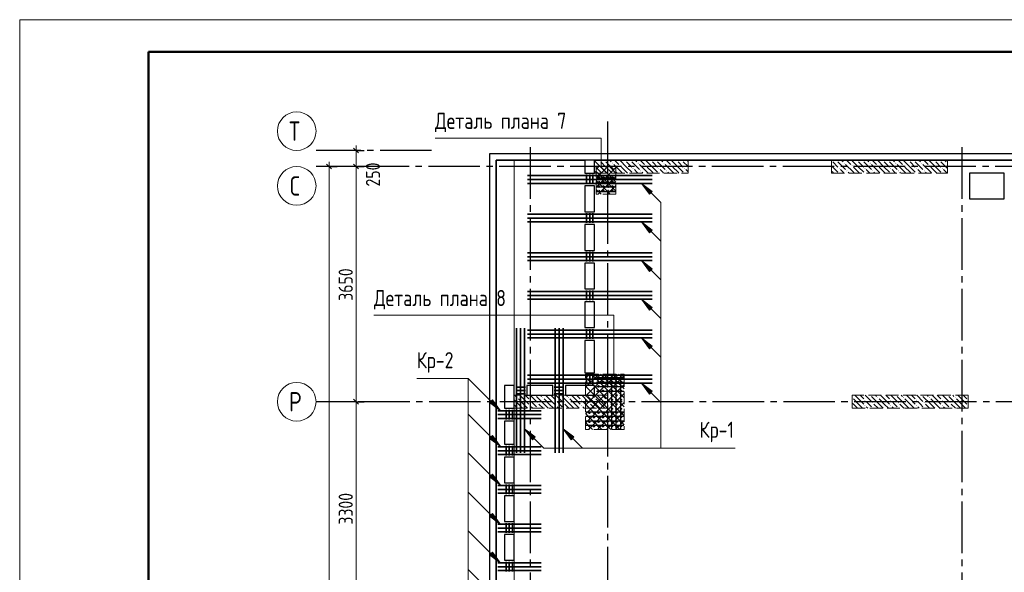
# Model space of a CAD drawing. Header units: millimetres. Extents: x 0 to 43617, y 0 to 59400.
# Tile 27 of 31: x 0 to 15284, y 50823 to 59400. Entities that reach past the tile are written whole.
import ezdxf

# ---------------------------------------------------------------- set-up
doc = ezdxf.new("R2010")
doc.units = ezdxf.units.MM
doc.linetypes.add('______2', pattern=[270, 200, -70])
doc.linetypes.add('______5', pattern=[1100, 800, -100, 100, -100])
for name, color, linetype, lineweight in [('S1 Стержни арматуры фон', 7, 'Continuous', 25), ('Standard', 7, 'Continuous', 25), ('Вспомогательная арматура', 7, 'Continuous', 25), ('ЖБ Пилон', 180, 'Continuous', 25), ('Оси', 40, '______5', 18), ('Позиционная метка номер позиции', 7, 'Continuous', 13), ('Поперечная арматура', 7, 'Continuous', 25), ('Поперечное армирование AW фон', 7, 'Continuous', 25), ('Примечания', 7, 'Continuous', 25)]:
    doc.layers.add(name, color=color, linetype=linetype, lineweight=lineweight)
doc.layers.add('ЖБ Перекрытие верхний уровень', color=7, linetype='Continuous', lineweight=25, true_color=0xe0e0ff)
doc.styles.add('GOST 2.304-81', font='txt')
doc.styles.add('ISOCPEUR', font='txt')

msp = doc.modelspace()

# ---------------------------------------------------------------- hatches: boundary and pattern name
at = {"layer": 'ЖБ Пилон', "linetype": 'Continuous', "lineweight": 18, "transparency": 33554687}
for points in [[(8994, 57213), (9001, 57220), (9007, 57213), (9001, 57207)], [(9074, 57213), (9081, 57220), (9087, 57213), (9081, 57207)], [(9194, 57173), (9201, 57180), (9207, 57173), (9201, 57167)], [(9394, 57213), (9401, 57220), (9407, 57213), (9401, 57207)], [(9474, 57213), (9481, 57220), (9487, 57213), (9481, 57207)], [(9594, 57173), (9601, 57180), (9607, 57173), (9601, 57167)], [(9794, 57213), (9801, 57220), (9807, 57213), (9801, 57207)], [(9874, 57213), (9881, 57220), (9887, 57213), (9881, 57207)], [(9994, 57173), (10001, 57180), (10007, 57173), (10001, 57167)], [(10194, 57213), (10201, 57220), (10207, 57213), (10201, 57207)], [(10274, 57213), (10281, 57220), (10287, 57213), (10281, 57207)], [(12604, 57217), (12607, 57213), (12604, 57210)], [(12674, 57213), (12681, 57220), (12687, 57213), (12681, 57207)], [(12794, 57173), (12801, 57180), (12807, 57173), (12801, 57167)], [(12994, 57213), (13001, 57220), (13007, 57213), (13001, 57207)], [(13074, 57213), (13081, 57220), (13087, 57213), (13081, 57207)], [(13194, 57173), (13201, 57180), (13207, 57173), (13201, 57167)], [(13394, 57213), (13401, 57220), (13407, 57213), (13401, 57207)], [(13474, 57213), (13481, 57220), (13487, 57213), (13481, 57207)], [(13594, 57173), (13601, 57180), (13607, 57173), (13601, 57167)], [(13794, 57213), (13801, 57220), (13807, 57213), (13801, 57207)], [(13874, 57213), (13881, 57220), (13887, 57213), (13881, 57207)], [(13994, 57173), (14001, 57180), (14007, 57173), (14001, 57167)], [(14194, 57213), (14201, 57220), (14207, 57213), (14201, 57207)], [(14274, 57213), (14281, 57220), (14287, 57213), (14281, 57207)], [(14394, 57173), (14401, 57180), (14404, 57177), (14404, 57170), (14401, 57167)], [(8924, 57137), (8927, 57133), (8924, 57130)], [(9114, 57093), (9121, 57100), (9127, 57093), (9121, 57087)], [(9234, 57053), (9241, 57060), (9247, 57053), (9241, 57047)], [(9314, 57133), (9321, 57140), (9327, 57133), (9321, 57127)], [(9514, 57093), (9521, 57100), (9527, 57093), (9521, 57087)], [(9634, 57053), (9641, 57060), (9647, 57053), (9641, 57047)], [(9714, 57133), (9721, 57140), (9727, 57133), (9721, 57127)], [(9914, 57093), (9921, 57100), (9927, 57093), (9921, 57087)], [(10034, 57053), (10041, 57060), (10047, 57053), (10041, 57047)], [(10114, 57133), (10121, 57140), (10127, 57133), (10121, 57127)], [(10314, 57093), (10321, 57100), (10327, 57093), (10321, 57087)], [(12714, 57093), (12721, 57100), (12727, 57093), (12721, 57087)], [(12834, 57053), (12841, 57060), (12847, 57053), (12841, 57047)], [(12914, 57133), (12921, 57140), (12927, 57133), (12921, 57127)], [(13114, 57093), (13121, 57100), (13127, 57093), (13121, 57087)], [(13234, 57053), (13241, 57060), (13247, 57053), (13241, 57047)], [(13314, 57133), (13321, 57140), (13327, 57133), (13321, 57127)], [(13514, 57093), (13521, 57100), (13527, 57093), (13521, 57087)], [(13634, 57053), (13641, 57060), (13647, 57053), (13641, 57047)], [(13714, 57133), (13721, 57140), (13727, 57133), (13721, 57127)], [(13914, 57093), (13921, 57100), (13927, 57093), (13921, 57087)], [(14034, 57053), (14041, 57060), (14047, 57053), (14041, 57047)], [(14114, 57133), (14121, 57140), (14127, 57133), (14121, 57127)], [(14314, 57093), (14321, 57100), (14327, 57093), (14321, 57087)], [(7714, 53533), (7721, 53540), (7727, 53533), (7721, 53527)], [(7914, 53493), (7921, 53500), (7927, 53493), (7921, 53487)], [(8004, 53570), (8001, 53567), (7998, 53570)], [(8114, 53533), (8121, 53540), (8127, 53533), (8121, 53527)], [(8314, 53493), (8321, 53500), (8327, 53493), (8321, 53487)], [(8404, 53570), (8401, 53567), (8398, 53570)], [(8514, 53533), (8521, 53540), (8527, 53533), (8521, 53527)], [(8714, 53493), (8721, 53500), (8727, 53493), (8721, 53487)], [(8804, 53570), (8801, 53567), (8798, 53570)], [(8914, 53533), (8921, 53540), (8927, 53533), (8921, 53527)], [(9114, 53493), (9121, 53500), (9124, 53497), (9124, 53490), (9121, 53487)], [(12924, 53537), (12927, 53533), (12924, 53530)], [(13114, 53493), (13121, 53500), (13127, 53493), (13121, 53487)], [(13204, 53570), (13201, 53567), (13198, 53570)], [(13314, 53533), (13321, 53540), (13327, 53533), (13321, 53527)], [(13514, 53493), (13521, 53500), (13527, 53493), (13521, 53487)], [(13604, 53570), (13601, 53567), (13598, 53570)], [(13714, 53533), (13721, 53540), (13727, 53533), (13721, 53527)], [(13914, 53493), (13921, 53500), (13927, 53493), (13921, 53487)], [(14004, 53570), (14001, 53567), (13998, 53570)], [(14114, 53533), (14121, 53540), (14127, 53533), (14121, 53527)], [(14314, 53493), (14321, 53500), (14327, 53493), (14321, 53487)], [(14404, 53570), (14401, 53567), (14398, 53570)], [(14514, 53533), (14521, 53540), (14527, 53533), (14521, 53527)], [(14714, 53493), (14721, 53500), (14724, 53497), (14724, 53490), (14721, 53487)], [(7914, 53413), (7921, 53420), (7927, 53413), (7921, 53407)], [(8034, 53453), (8041, 53460), (8047, 53453), (8041, 53447)], [(8034, 53373), (8041, 53380), (8047, 53373), (8044, 53370), (8038, 53370)], [(8314, 53413), (8321, 53420), (8327, 53413), (8321, 53407)], [(8434, 53453), (8441, 53460), (8447, 53453), (8441, 53447)], [(8434, 53373), (8441, 53380), (8447, 53373), (8444, 53370), (8438, 53370)], [(8714, 53413), (8721, 53420), (8727, 53413), (8721, 53407)], [(8834, 53453), (8841, 53460), (8847, 53453), (8841, 53447)], [(8834, 53373), (8841, 53380), (8847, 53373), (8844, 53370), (8838, 53370)], [(9114, 53413), (9121, 53420), (9124, 53417), (9124, 53410), (9121, 53407)], [(13114, 53413), (13121, 53420), (13127, 53413), (13121, 53407)], [(13234, 53453), (13241, 53460), (13247, 53453), (13241, 53447)], [(13234, 53373), (13241, 53380), (13247, 53373), (13244, 53370), (13238, 53370)], [(13514, 53413), (13521, 53420), (13527, 53413), (13521, 53407)], [(13634, 53453), (13641, 53460), (13647, 53453), (13641, 53447)], [(13634, 53373), (13641, 53380), (13647, 53373), (13644, 53370), (13638, 53370)], [(13914, 53413), (13921, 53420), (13927, 53413), (13921, 53407)], [(14034, 53453), (14041, 53460), (14047, 53453), (14041, 53447)], [(14034, 53373), (14041, 53380), (14047, 53373), (14044, 53370), (14038, 53370)], [(14314, 53413), (14321, 53420), (14327, 53413), (14321, 53407)], [(14434, 53453), (14441, 53460), (14447, 53453), (14441, 53447)], [(14434, 53373), (14441, 53380), (14447, 53373), (14444, 53370), (14438, 53370)], [(14714, 53413), (14721, 53420), (14724, 53417), (14724, 53410), (14721, 53407)]]:
    msp.add_hatch(color=7, dxfattribs=at).paths.add_polyline_path(points, flags=16)
at = {"layer": 'Позиционная метка номер позиции', "linetype": 'Continuous', "lineweight": 13, "transparency": 33554687}
for points in [[(9778, 56690), (9651, 56860), (9820, 56733)], [(9778, 56090), (9651, 56260), (9820, 56133)], [(9778, 55490), (9651, 55660), (9820, 55533)], [(9778, 54890), (9651, 55060), (9820, 54933)], [(9778, 54290), (9651, 54460), (9820, 54333)], [(9778, 53590), (9651, 53760), (9820, 53633)], [(9778, 53590), (9651, 53760), (9820, 53633)], [(7337, 53500), (7464, 53330), (7294, 53457)], [(7961, 52880), (7834, 53050), (8004, 52923)], [(7961, 52880), (7834, 53050), (8004, 52923)], [(8561, 52880), (8434, 53050), (8604, 52923)], [(7337, 52945), (7464, 52775), (7294, 52902)], [(7337, 52345), (7464, 52175), (7294, 52302)], [(7337, 51735), (7464, 51565), (7294, 51692)], [(7337, 51135), (7464, 50965), (7294, 51092)]]:
    msp.add_hatch(color=7, dxfattribs=at).paths.add_polyline_path(points, flags=16)

# ---------------------------------------------------------------- linework, layer by layer
at = {"layer": 'S1 Стержни арматуры фон', "color": 7, "linetype": 'Continuous', "lineweight": 35, "transparency": 33554687}
for p, q in [((7880, 56980), (9818, 56980)), ((7880, 56980), (9818, 56980)), ((7880, 56920), (9818, 56920)), ((7880, 56920), (9818, 56920)), ((7880, 56860), (9818, 56860)), ((7880, 56860), (9818, 56860)), ((7880, 56380), (9818, 56380)), ((7880, 56380), (9818, 56380)), ((7880, 56320), (9818, 56320)), ((7880, 56320), (9818, 56320)), ((7880, 56260), (9818, 56260)), ((7880, 56260), (9818, 56260)), ((7880, 55780), (9818, 55780)), ((7880, 55780), (9818, 55780)), ((7880, 55720), (9818, 55720)), ((7880, 55720), (9818, 55720)), ((7880, 55660), (9818, 55660)), ((7880, 55660), (9818, 55660)), ((7880, 55180), (9818, 55180)), ((7880, 55180), (9818, 55180)), ((7880, 55120), (9818, 55120)), ((7880, 55120), (9818, 55120)), ((7880, 55060), (9818, 55060)), ((7880, 55060), (9818, 55060)), ((7714, 54614), (7714, 52676)), ((7714, 54614), (7714, 52676)), ((7774, 54614), (7774, 52676)), ((7774, 54614), (7774, 52676)), ((7834, 54614), (7834, 52676)), ((7834, 54614), (7834, 52676)), ((7880, 54580), (9818, 54580)), ((7880, 54580), (9818, 54580)), ((8314, 54614), (8314, 52676)), ((8314, 54614), (8314, 52676)), ((8374, 54614), (8374, 52676)), ((8374, 54614), (8374, 52676)), ((8434, 54614), (8434, 52676)), ((8434, 54614), (8434, 52676)), ((7880, 54520), (9818, 54520)), ((7880, 54520), (9818, 54520)), ((7880, 54460), (9818, 54460)), ((7880, 54460), (9818, 54460)), ((7880, 53880), (9818, 53880)), ((7880, 53880), (9818, 53880)), ((7880, 53820), (9818, 53820)), ((7880, 53820), (9818, 53820)), ((7880, 53760), (9818, 53760)), ((7880, 53760), (9818, 53760)), ((7424, 53330), (8096, 53330)), ((7424, 53270), (8096, 53270)), ((7424, 53210), (8096, 53210)), ((7424, 52770), (8096, 52770)), ((7424, 52710), (8096, 52710)), ((7424, 52650), (8096, 52650)), ((7424, 52170), (8096, 52170)), ((7424, 52110), (8096, 52110)), ((7424, 52050), (8096, 52050)), ((7424, 51570), (8096, 51570)), ((7424, 51510), (8096, 51510)), ((7424, 51450), (8096, 51450)), ((7424, 50970), (8096, 50970)), ((7424, 50910), (8096, 50910)), ((7424, 50850), (8096, 50850))]:
    msp.add_line(p, q, dxfattribs=at)
at = {"layer": 'Standard', "color": 251, "linetype": 'Continuous', "lineweight": -3, "true_color": 0x656565, "transparency": 33554687}
for p, q in [((5221, 57370), (4700, 57370)), ((5221, 57370), (5096, 57370)), ((5221, 57370), (5346, 57370)), ((4802, 57120), (4677, 57120)), ((5221, 57120), (4700, 57120)), ((4802, 57120), (4927, 57120)), ((4802, 57120), (4802, 57120)), ((5221, 57120), (5096, 57120)), ((5221, 57120), (5346, 57120)), ((5221, 53470), (5096, 53470)), ((5221, 53470), (5346, 53470))]:
    msp.add_line(p, q, dxfattribs=at)
at = {"layer": 'Standard', "color": 7, "linetype": 'Continuous', "lineweight": 25, "transparency": 33554687}
for p, q in [((5258, 57333), (5183, 57408)), ((7394, 28680), (7394, 57220)), ((7394, 57220), (8774, 57220)), ((8774, 57220), (8774, 57020)), ((8924, 57020), (8924, 57220)), ((8924, 57220), (22354, 57220)), ((4839, 57083), (4764, 57158)), ((5258, 57083), (5183, 57158)), ((8774, 57020), (8924, 57020)), ((14744, 57020), (14744, 56620)), ((15284, 57020), (14744, 57020)), ((15284, 56620), (15284, 57020)), ((8774, 56820), (8774, 56420)), ((8924, 56820), (8774, 56820)), ((8924, 56420), (8924, 56820)), ((14744, 56620), (15284, 56620)), ((8774, 56420), (8924, 56420)), ((8774, 56220), (8774, 55820)), ((8924, 56220), (8774, 56220)), ((8924, 55820), (8924, 56220)), ((8774, 55820), (8924, 55820)), ((8774, 55620), (8774, 55220)), ((8924, 55620), (8774, 55620)), ((8924, 55220), (8924, 55620)), ((8774, 55220), (8924, 55220)), ((8774, 55020), (8774, 54620)), ((8924, 55020), (8774, 55020)), ((8924, 54620), (8924, 55020)), ((8774, 54620), (8924, 54620)), ((8774, 54420), (8774, 53920)), ((8924, 54420), (8774, 54420)), ((8924, 53920), (8924, 54420)), ((8774, 53920), (8924, 53920)), ((7524, 53720), (7524, 53370)), ((7674, 53720), (7524, 53720)), ((7674, 53370), (7674, 53720)), ((7874, 53720), (7874, 53570)), ((8274, 53720), (7874, 53720)), ((8274, 53570), (8274, 53720)), ((8474, 53720), (8474, 53570)), ((8924, 53720), (8474, 53720)), ((8924, 53570), (8924, 53720)), ((5258, 53433), (5183, 53508)), ((7874, 53570), (8274, 53570)), ((8474, 53570), (8924, 53570)), ((7524, 53370), (7674, 53370)), ((7524, 53170), (7524, 52810)), ((7674, 53170), (7524, 53170)), ((7674, 52810), (7674, 53170)), ((7524, 52810), (7674, 52810)), ((7524, 52610), (7524, 52210)), ((7674, 52610), (7524, 52610)), ((7674, 52210), (7674, 52610)), ((7524, 52210), (7674, 52210)), ((7524, 52010), (7524, 51610)), ((7674, 52010), (7524, 52010)), ((7674, 51610), (7674, 52010)), ((7524, 51610), (7674, 51610)), ((7524, 51410), (7524, 51010)), ((7674, 51410), (7524, 51410)), ((7674, 51010), (7674, 51410)), ((7524, 51010), (7674, 51010))]:
    msp.add_line(p, q, dxfattribs=at)
at = {"layer": 'Standard', "color": 7, "linetype": 'Continuous', "lineweight": 13, "transparency": 33554687}
for p, q in [((5221, 57370), (5221, 57445)), ((5221, 57120), (5221, 57370)), ((4802, 57120), (4802, 57195)), ((5221, 53470), (5221, 57120)), ((5221, 50170), (5221, 53470))]:
    msp.add_line(p, q, dxfattribs=at)
msp.add_lwpolyline([(0, 0), (42000, 0), (42000, 59400), (0, 59400), (0, 0)], close=True, dxfattribs=at)
for points in [[(42000, 59400), (0, 59400), (0, 0), (42000, 0), (42000, 59400)], [(7674, 10380), (33074, 10380), (33074, 57220), (7674, 57220), (7674, 10380)], [(4802, 10630), (4802, 33448), (4802, 33448), (4802, 57120)]]:
    msp.add_lwpolyline(points, dxfattribs=at)
at = {"layer": 'Standard', "color": 7, "linetype": 'Continuous', "lineweight": 50, "transparency": 33554687}
msp.add_lwpolyline([(2000, 58900), (41500, 58900), (41500, 500), (2000, 500), (2000, 58900)], close=True, dxfattribs=at)
at = {"layer": 'Standard', "color": 254, "linetype": 'Continuous', "lineweight": 25, "true_color": 0xc4c4ff, "transparency": 33554687}
msp.add_lwpolyline([(7294, 10000), (33174, 10000), (33174, 57320), (7294, 57320), (7294, 10000)], dxfattribs=at)
at = {"layer": 'Standard', "color": 7, "linetype": 'Continuous', "lineweight": 25, "transparency": 33554687}
msp.add_lwpolyline([(7394, 10100), (33074, 10100), (33074, 57220), (7394, 57220), (7394, 10100)], dxfattribs=at)
at = {"layer": 'Standard', "color": 251, "linetype": 'Continuous', "lineweight": -3, "true_color": 0x656565, "transparency": 33554687}
msp.add_lwpolyline([(5221, 53470), (5204, 53470), (5204, 53470), (4700, 53470)], dxfattribs=at)
at = {"layer": 'Вспомогательная арматура', "color": 7, "linetype": 'Continuous', "lineweight": 25, "transparency": 33554687}
for p, q in [((9249, 56940), (8954, 56940)), ((9249, 56870), (8954, 56870)), ((9249, 56800), (8954, 56800)), ((9249, 56730), (8954, 56730)), ((9379, 53840), (8954, 53840)), ((9184, 53895), (9184, 53045)), ((9254, 53895), (9254, 53045)), ((9324, 53895), (9324, 53045)), ((9379, 53770), (8954, 53770)), ((9379, 53700), (8954, 53700)), ((9379, 53630), (8954, 53630)), ((9379, 53310), (8789, 53310)), ((9379, 53240), (8789, 53240)), ((9379, 53170), (8789, 53170)), ((9379, 53100), (8789, 53100))]:
    msp.add_line(p, q, dxfattribs=at)
at = {"layer": 'ЖБ Перекрытие верхний уровень', "color": 7, "linetype": 'Continuous', "lineweight": 18, "transparency": 33554687}
for p, q in [((8774, 57220), (7394, 57220)), ((7394, 57220), (7394, 28680)), ((8774, 57020), (8774, 57220)), ((22354, 57220), (8924, 57220)), ((8924, 57220), (8924, 57020)), ((8924, 57020), (8774, 57020)), ((15284, 57020), (14744, 57020)), ((14744, 57020), (14744, 56620)), ((15284, 56620), (15284, 57020)), ((8774, 56820), (8924, 56820)), ((8774, 56420), (8774, 56820)), ((8924, 56820), (8924, 56420)), ((14744, 56620), (15284, 56620)), ((8924, 56420), (8774, 56420)), ((8774, 55820), (8774, 56220)), ((8774, 56220), (8924, 56220)), ((8924, 56220), (8924, 55820)), ((8924, 55820), (8774, 55820)), ((8774, 55220), (8774, 55620)), ((8774, 55620), (8924, 55620)), ((8924, 55620), (8924, 55220)), ((8924, 55220), (8774, 55220)), ((8774, 54620), (8774, 55020)), ((8774, 55020), (8924, 55020)), ((8924, 55020), (8924, 54620)), ((8924, 54620), (8774, 54620)), ((8774, 53920), (8774, 54420)), ((8774, 54420), (8924, 54420)), ((8924, 54420), (8924, 53920)), ((8924, 53920), (8774, 53920)), ((7524, 53720), (7674, 53720)), ((7524, 53370), (7524, 53720)), ((7674, 53720), (7674, 53370)), ((7874, 53570), (7874, 53720)), ((7874, 53720), (8274, 53720)), ((8274, 53720), (8274, 53570)), ((8474, 53570), (8474, 53720)), ((8474, 53720), (8924, 53720)), ((8924, 53720), (8924, 53570)), ((8274, 53570), (7874, 53570)), ((8924, 53570), (8474, 53570)), ((7674, 53370), (7524, 53370)), ((7524, 52810), (7524, 53170)), ((7524, 53170), (7674, 53170)), ((7674, 53170), (7674, 52810)), ((7674, 52810), (7524, 52810)), ((7524, 52210), (7524, 52610)), ((7524, 52610), (7674, 52610)), ((7674, 52610), (7674, 52210)), ((7674, 52210), (7524, 52210)), ((7524, 51610), (7524, 52010)), ((7524, 52010), (7674, 52010)), ((7674, 52010), (7674, 51610)), ((7674, 51610), (7524, 51610)), ((7524, 51010), (7524, 51410)), ((7524, 51410), (7674, 51410)), ((7674, 51410), (7674, 51010)), ((7674, 51010), (7524, 51010))]:
    msp.add_line(p, q, dxfattribs=at)
at = {"layer": 'ЖБ Пилон', "color": 253, "linetype": '______2', "lineweight": 13, "true_color": 0xa0a0a0, "transparency": 33554687}
for p, q in [((10374, 57220), (8924, 57220)), ((8924, 57220), (8924, 57020)), ((10374, 57020), (10374, 57220)), ((14404, 57220), (12604, 57220)), ((12604, 57220), (12604, 57020)), ((14404, 57020), (14404, 57220)), ((8924, 57020), (10374, 57020)), ((12604, 57020), (14404, 57020)), ((9124, 53570), (7674, 53570)), ((7674, 53570), (7674, 53370)), ((9124, 53370), (9124, 53570)), ((14724, 53570), (12924, 53570)), ((12924, 53570), (12924, 53370)), ((14724, 53370), (14724, 53570)), ((7674, 53370), (9124, 53370)), ((12924, 53370), (14724, 53370))]:
    msp.add_line(p, q, dxfattribs=at)
at = {"layer": 'ЖБ Пилон', "color": 9, "linetype": 'Continuous', "lineweight": 18, "true_color": 0xc7c7c7, "transparency": 33554687}
for p, q in [((9021, 57113), (8924, 57210)), ((9021, 57193), (9101, 57113)), ((9101, 57193), (9221, 57073)), ((9154, 57220), (9181, 57193)), ((9234, 57220), (9301, 57153)), ((9421, 57113), (9314, 57220)), ((9421, 57193), (9501, 57113)), ((9501, 57193), (9621, 57073)), ((9554, 57220), (9581, 57193)), ((9634, 57220), (9701, 57153)), ((9821, 57113), (9714, 57220)), ((9821, 57193), (9901, 57113)), ((9901, 57193), (10021, 57073)), ((9954, 57220), (9981, 57193)), ((10034, 57220), (10101, 57153)), ((10221, 57113), (10114, 57220)), ((10221, 57193), (10301, 57113)), ((10301, 57193), (10374, 57120)), ((10354, 57220), (10374, 57200)), ((12621, 57193), (12701, 57113)), ((12701, 57193), (12821, 57073)), ((12754, 57220), (12781, 57193)), ((12834, 57220), (12901, 57153)), ((13021, 57113), (12914, 57220)), ((13021, 57193), (13101, 57113)), ((13101, 57193), (13221, 57073)), ((13154, 57220), (13181, 57193)), ((13234, 57220), (13301, 57153)), ((13421, 57113), (13314, 57220)), ((13421, 57193), (13501, 57113)), ((13501, 57193), (13621, 57073)), ((13554, 57220), (13581, 57193)), ((13634, 57220), (13701, 57153)), ((13821, 57113), (13714, 57220)), ((13821, 57193), (13901, 57113)), ((13901, 57193), (14021, 57073)), ((13954, 57220), (13981, 57193)), ((14034, 57220), (14101, 57153)), ((14221, 57113), (14114, 57220)), ((14221, 57193), (14301, 57113)), ((14301, 57193), (14404, 57090)), ((14354, 57220), (14381, 57193)), ((8941, 57033), (8924, 57050)), ((8941, 57113), (9021, 57033)), ((8941, 57033), (8954, 57020)), ((9021, 57113), (9101, 57033)), ((9021, 57033), (9034, 57020)), ((9181, 57033), (9141, 57073)), ((9194, 57020), (9181, 57033)), ((9341, 57033), (9221, 57153)), ((9261, 57033), (9274, 57020)), ((9341, 57113), (9421, 57033)), ((9341, 57033), (9354, 57020)), ((9421, 57113), (9501, 57033)), ((9421, 57033), (9434, 57020)), ((9581, 57033), (9541, 57073)), ((9594, 57020), (9581, 57033)), ((9741, 57033), (9621, 57153)), ((9661, 57033), (9674, 57020)), ((9741, 57113), (9821, 57033)), ((9741, 57033), (9754, 57020)), ((9821, 57113), (9901, 57033)), ((9821, 57033), (9834, 57020)), ((9981, 57033), (9941, 57073)), ((9994, 57020), (9981, 57033)), ((10141, 57033), (10021, 57153)), ((10061, 57033), (10074, 57020)), ((10141, 57113), (10221, 57033)), ((10141, 57033), (10154, 57020)), ((10221, 57113), (10301, 57033)), ((10221, 57033), (10234, 57020)), ((10374, 57040), (10341, 57073)), ((12621, 57113), (12604, 57130)), ((12604, 57050), (12621, 57033)), ((12621, 57113), (12701, 57033)), ((12621, 57033), (12634, 57020)), ((12781, 57033), (12741, 57073)), ((12794, 57020), (12781, 57033)), ((12941, 57033), (12821, 57153)), ((12861, 57033), (12874, 57020)), ((12941, 57113), (13021, 57033)), ((12941, 57033), (12954, 57020)), ((13021, 57113), (13101, 57033)), ((13021, 57033), (13034, 57020)), ((13181, 57033), (13141, 57073)), ((13194, 57020), (13181, 57033)), ((13341, 57033), (13221, 57153)), ((13261, 57033), (13274, 57020)), ((13341, 57113), (13421, 57033)), ((13341, 57033), (13354, 57020)), ((13421, 57113), (13501, 57033)), ((13421, 57033), (13434, 57020)), ((13581, 57033), (13541, 57073)), ((13594, 57020), (13581, 57033)), ((13741, 57033), (13621, 57153)), ((13661, 57033), (13674, 57020)), ((13741, 57113), (13821, 57033)), ((13741, 57033), (13754, 57020)), ((13821, 57113), (13901, 57033)), ((13821, 57033), (13834, 57020)), ((13981, 57033), (13941, 57073)), ((13994, 57020), (13981, 57033)), ((14141, 57033), (14021, 57153)), ((14061, 57033), (14074, 57020)), ((14141, 57113), (14221, 57033)), ((14141, 57033), (14154, 57020)), ((14221, 57113), (14301, 57033)), ((14221, 57033), (14234, 57020)), ((14381, 57033), (14341, 57073)), ((14394, 57020), (14381, 57033)), ((7741, 53433), (7674, 53500)), ((7684, 53570), (7701, 53553)), ((7741, 53513), (7821, 53433)), ((7821, 53513), (7764, 53570)), ((7821, 53513), (7901, 53433)), ((7844, 53570), (7901, 53513)), ((7924, 53570), (8021, 53473)), ((8141, 53433), (8021, 53553)), ((8084, 53570), (8101, 53553)), ((8141, 53513), (8221, 53433)), ((8221, 53513), (8164, 53570)), ((8221, 53513), (8301, 53433)), ((8244, 53570), (8301, 53513)), ((8324, 53570), (8421, 53473)), ((8541, 53433), (8421, 53553)), ((8484, 53570), (8501, 53553)), ((8541, 53513), (8621, 53433)), ((8621, 53513), (8564, 53570)), ((8621, 53513), (8701, 53433)), ((8644, 53570), (8701, 53513)), ((8724, 53570), (8821, 53473)), ((8941, 53433), (8821, 53553)), ((8884, 53570), (8901, 53553)), ((8941, 53513), (9021, 53433)), ((9021, 53513), (8964, 53570)), ((9021, 53513), (9101, 53433)), ((9044, 53570), (9101, 53513)), ((12941, 53513), (13021, 53433)), ((13021, 53513), (12964, 53570)), ((13021, 53513), (13101, 53433)), ((13044, 53570), (13101, 53513)), ((13124, 53570), (13221, 53473)), ((13341, 53433), (13221, 53553)), ((13284, 53570), (13301, 53553)), ((13341, 53513), (13421, 53433)), ((13421, 53513), (13364, 53570)), ((13421, 53513), (13501, 53433)), ((13444, 53570), (13501, 53513)), ((13524, 53570), (13621, 53473)), ((13741, 53433), (13621, 53553)), ((13684, 53570), (13701, 53553)), ((13741, 53513), (13821, 53433)), ((13821, 53513), (13764, 53570)), ((13821, 53513), (13901, 53433)), ((13844, 53570), (13901, 53513)), ((13924, 53570), (14021, 53473)), ((14141, 53433), (14021, 53553)), ((14084, 53570), (14101, 53553)), ((14141, 53513), (14221, 53433)), ((14221, 53513), (14164, 53570)), ((14221, 53513), (14301, 53433)), ((14244, 53570), (14301, 53513)), ((14324, 53570), (14421, 53473)), ((14541, 53433), (14421, 53553)), ((14484, 53570), (14501, 53553)), ((14541, 53513), (14621, 53433)), ((14621, 53513), (14564, 53570)), ((14621, 53513), (14701, 53433)), ((14644, 53570), (14701, 53513)), ((7674, 53420), (7724, 53370)), ((7741, 53433), (7804, 53370)), ((7821, 53433), (7884, 53370)), ((7981, 53433), (7941, 53473)), ((7941, 53393), (7964, 53370)), ((8021, 53393), (7981, 53433)), ((8061, 53433), (8124, 53370)), ((8141, 53433), (8204, 53370)), ((8221, 53433), (8284, 53370)), ((8381, 53433), (8341, 53473)), ((8341, 53393), (8364, 53370)), ((8421, 53393), (8381, 53433)), ((8461, 53433), (8524, 53370)), ((8541, 53433), (8604, 53370)), ((8621, 53433), (8684, 53370)), ((8781, 53433), (8741, 53473)), ((8741, 53393), (8764, 53370)), ((8821, 53393), (8781, 53433)), ((8861, 53433), (8924, 53370)), ((8941, 53433), (9004, 53370)), ((9021, 53433), (9084, 53370)), ((12941, 53433), (12924, 53450)), ((12924, 53370), (12924, 53370)), ((12941, 53433), (13004, 53370)), ((13021, 53433), (13084, 53370)), ((13181, 53433), (13141, 53473)), ((13141, 53393), (13164, 53370)), ((13221, 53393), (13181, 53433)), ((13261, 53433), (13324, 53370)), ((13341, 53433), (13404, 53370)), ((13421, 53433), (13484, 53370)), ((13581, 53433), (13541, 53473)), ((13541, 53393), (13564, 53370)), ((13621, 53393), (13581, 53433)), ((13661, 53433), (13724, 53370)), ((13741, 53433), (13804, 53370)), ((13821, 53433), (13884, 53370)), ((13981, 53433), (13941, 53473)), ((13941, 53393), (13964, 53370)), ((14021, 53393), (13981, 53433)), ((14061, 53433), (14124, 53370)), ((14141, 53433), (14204, 53370)), ((14221, 53433), (14284, 53370)), ((14381, 53433), (14341, 53473)), ((14341, 53393), (14364, 53370)), ((14421, 53393), (14381, 53433)), ((14461, 53433), (14524, 53370)), ((14541, 53433), (14604, 53370)), ((14621, 53433), (14684, 53370))]:
    msp.add_line(p, q, dxfattribs=at)
at = {"layer": 'Оси', "color": 8, "linetype": '______5', "lineweight": -3, "transparency": 33554687}
for p, q in [((9124, 57820), (9124, 7100)), ((6394, 57370), (4600, 57370)), ((7924, 57420), (7924, 7100)), ((14624, 57420), (14624, 7100)), ((22544, 57120), (4600, 57120)), ((22554, 53470), (4600, 53470))]:
    msp.add_line(p, q, dxfattribs=at)
at = {"layer": 'Оси', "color": 7, "linetype": 'Continuous', "lineweight": 13, "transparency": 33554687}
for centre in [(4300, 57670), (4300, 56820), (4300, 53470)]:
    msp.add_circle(centre, 300, dxfattribs=at)
at = {"layer": 'Позиционная метка номер позиции', "color": 7, "linetype": 'Continuous', "lineweight": 13, "transparency": 33554687}
for p, q in [((9651, 56860), (9651, 56860)), ((9651, 56860), (9651, 56860)), ((9651, 56860), (9651, 56860)), ((9651, 56860), (9820, 56733)), ((9778, 56690), (9651, 56860)), ((9820, 56733), (9778, 56690)), ((9799, 56712), (9810, 56701)), ((9651, 56260), (9951, 55960)), ((9651, 56260), (9651, 56260)), ((9651, 56260), (9651, 56260)), ((9651, 56260), (9651, 56260)), ((9651, 56260), (9820, 56133)), ((9778, 56090), (9651, 56260)), ((9820, 56133), (9778, 56090)), ((9799, 56112), (9810, 56101)), ((9651, 55660), (9951, 55360)), ((9651, 55660), (9651, 55660)), ((9651, 55660), (9651, 55660)), ((9651, 55660), (9651, 55660)), ((9651, 55660), (9820, 55533)), ((9778, 55490), (9651, 55660)), ((9820, 55533), (9778, 55490)), ((9799, 55512), (9810, 55501)), ((9651, 55060), (9951, 54760)), ((9651, 55060), (9651, 55060)), ((9651, 55060), (9651, 55060)), ((9651, 55060), (9651, 55060)), ((9651, 55060), (9820, 54933)), ((9778, 54890), (9651, 55060)), ((9820, 54933), (9778, 54890)), ((9799, 54912), (9810, 54901)), ((9651, 54460), (9951, 54160)), ((9651, 54460), (9651, 54460)), ((9651, 54460), (9651, 54460)), ((9651, 54460), (9651, 54460)), ((9651, 54460), (9820, 54333)), ((9778, 54290), (9651, 54460)), ((9820, 54333), (9778, 54290)), ((9799, 54312), (9810, 54301)), ((9651, 53760), (9651, 53760)), ((9651, 53760), (9651, 53760)), ((9651, 53760), (9651, 53760)), ((9651, 53760), (9820, 53633)), ((9778, 53590), (9651, 53760)), ((9651, 53760), (9951, 53460)), ((9651, 53760), (9651, 53760)), ((9651, 53760), (9651, 53760)), ((9651, 53760), (9651, 53760)), ((9651, 53760), (9820, 53633)), ((9778, 53590), (9651, 53760)), ((7294, 53457), (7337, 53500)), ((7337, 53500), (7464, 53330)), ((9820, 53633), (9778, 53590)), ((9820, 53633), (9778, 53590)), ((9799, 53612), (9810, 53601)), ((9799, 53612), (9810, 53601)), ((7464, 53330), (7294, 53457)), ((7316, 53479), (7305, 53489)), ((7464, 52775), (6964, 53275)), ((7464, 53330), (7464, 53330)), ((7464, 53330), (7464, 53330)), ((7464, 53330), (7464, 53330)), ((7834, 53050), (7834, 53050)), ((7834, 53050), (7834, 53050)), ((7834, 53050), (7834, 53050)), ((7834, 53050), (8004, 52923)), ((7961, 52880), (7834, 53050)), ((7834, 53050), (8134, 52750)), ((7834, 53050), (7834, 53050)), ((7834, 53050), (7834, 53050)), ((7834, 53050), (7834, 53050)), ((7834, 53050), (8004, 52923)), ((7961, 52880), (7834, 53050)), ((8434, 53050), (8734, 52750)), ((8434, 53050), (8434, 53050)), ((8434, 53050), (8434, 53050)), ((8434, 53050), (8434, 53050)), ((8434, 53050), (8604, 52923)), ((8561, 52880), (8434, 53050)), ((7294, 52902), (7337, 52945)), ((7464, 52775), (7294, 52902)), ((7316, 52924), (7305, 52934)), ((7337, 52945), (7464, 52775)), ((8004, 52923), (7961, 52880)), ((8004, 52923), (7961, 52880)), ((7982, 52902), (7993, 52891)), ((7982, 52902), (7993, 52891)), ((8604, 52923), (8561, 52880)), ((8582, 52902), (8593, 52891)), ((7464, 52775), (7464, 52775)), ((7464, 52775), (7464, 52775)), ((7464, 52775), (7464, 52775)), ((7464, 52175), (6964, 52675)), ((7294, 52302), (7337, 52345)), ((7464, 52175), (7294, 52302)), ((7316, 52324), (7305, 52334)), ((7337, 52345), (7464, 52175)), ((7464, 52175), (7464, 52175)), ((7464, 52175), (7464, 52175)), ((7464, 52175), (7464, 52175)), ((7464, 51565), (6964, 52065)), ((7294, 51692), (7337, 51735)), ((7464, 51565), (7294, 51692)), ((7316, 51714), (7305, 51724)), ((7337, 51735), (7464, 51565)), ((7464, 51565), (7464, 51565)), ((7464, 51565), (7464, 51565)), ((7464, 51565), (7464, 51565)), ((7464, 50965), (6964, 51465)), ((7294, 51092), (7337, 51135)), ((7464, 50965), (7294, 51092)), ((7316, 51114), (7305, 51124)), ((7337, 51135), (7464, 50965)), ((7464, 50965), (7464, 50965)), ((7464, 50965), (7464, 50965)), ((7464, 50965), (7464, 50965)), ((7464, 50365), (6964, 50865))]:
    msp.add_line(p, q, dxfattribs=at)
for points in [[(9651, 56860), (9951, 56560), (9951, 52750), (11104, 52750)], [(7464, 53330), (6964, 53830), (6164, 53830)], [(7464, 49810), (6964, 50310), (6964, 53830), (6164, 53830)], [(9651, 53760), (9951, 53460), (9951, 52750), (11104, 52750)], [(7834, 53050), (8134, 52750), (11104, 52750)]]:
    msp.add_lwpolyline(points, dxfattribs=at)
at = {"layer": 'Поперечная арматура', "color": 7, "linetype": 'Continuous', "lineweight": 50, "transparency": 33554687}
for centre in [(8994, 56950), (8994, 56880), (9064, 56950), (9064, 56880), (9134, 56950), (9134, 56880), (9204, 56950), (9204, 56880), (8994, 56810), (8994, 56740), (9064, 56810), (9064, 56740), (9134, 56810), (9134, 56740), (9204, 56810), (9204, 56740), (8984, 53850), (9054, 53850), (9124, 53850), (9194, 53850), (9264, 53850), (9334, 53850), (8984, 53780), (8984, 53710), (9054, 53780), (9054, 53710), (9124, 53780), (9124, 53710), (9194, 53780), (9194, 53710), (9264, 53780), (9264, 53710), (9334, 53780), (9334, 53710), (8984, 53640), (9054, 53640), (9124, 53640), (9194, 53640), (9194, 53570), (9194, 53500), (9264, 53640), (9264, 53570), (9264, 53500), (9334, 53640), (9334, 53570), (9334, 53500), (9194, 53430), (9194, 53360), (9264, 53430), (9264, 53360), (9334, 53430), (9334, 53360), (8844, 53300), (8844, 53230), (8914, 53300), (8914, 53230), (8984, 53300), (8984, 53230), (9054, 53300), (9054, 53230), (9124, 53300), (9124, 53230), (9194, 53300), (9194, 53230), (9264, 53300), (9264, 53230), (9334, 53300), (9334, 53230), (8844, 53160), (8844, 53090), (8914, 53160), (8914, 53090), (8984, 53160), (8984, 53090), (9054, 53160), (9054, 53090), (9124, 53160), (9124, 53090), (9194, 53160), (9194, 53090), (9264, 53160), (9264, 53090), (9334, 53160), (9334, 53090)]:
    msp.add_circle(centre, 5, dxfattribs=at)
at = {"layer": 'Поперечное армирование AW фон', "color": 7, "linetype": 'Continuous', "lineweight": 35, "transparency": 33554687}
for p, q in [((8799, 56995), (8799, 56845)), ((8849, 56995), (8849, 56845)), ((8899, 56995), (8899, 56845)), ((8799, 56395), (8799, 56245)), ((8849, 56395), (8849, 56245)), ((8899, 56395), (8899, 56245)), ((8799, 55795), (8799, 55645)), ((8849, 55795), (8849, 55645)), ((8899, 55795), (8899, 55645)), ((8799, 55195), (8799, 55045)), ((8849, 55195), (8849, 55045)), ((8899, 55195), (8899, 55045)), ((8799, 54595), (8799, 54445)), ((8849, 54595), (8849, 54445)), ((8899, 54595), (8899, 54445)), ((8799, 53895), (8799, 53745)), ((8849, 53895), (8849, 53745)), ((8899, 53895), (8899, 53745)), ((7699, 53695), (7849, 53695)), ((8299, 53695), (8449, 53695)), ((7699, 53645), (7849, 53645)), ((7699, 53595), (7849, 53595)), ((8299, 53645), (8449, 53645)), ((8299, 53595), (8449, 53595)), ((7549, 53195), (7549, 53345)), ((7599, 53195), (7599, 53345)), ((7649, 53195), (7649, 53345)), ((7549, 52635), (7549, 52785)), ((7599, 52635), (7599, 52785)), ((7649, 52635), (7649, 52785)), ((7549, 52035), (7549, 52185)), ((7599, 52035), (7599, 52185)), ((7649, 52035), (7649, 52185)), ((7549, 51435), (7549, 51585)), ((7599, 51435), (7599, 51585)), ((7649, 51435), (7649, 51585)), ((7549, 50835), (7549, 50985)), ((7599, 50835), (7599, 50985)), ((7649, 50835), (7649, 50985))]:
    msp.add_line(p, q, dxfattribs=at)
at = {"layer": 'Примечания', "color": 252, "linetype": 'Continuous', "lineweight": 13, "true_color": 0x8f8f8f, "transparency": 33554687}
for p, q in [((8949, 57081), (8988, 57120)), ((8949, 56941), (9128, 57120)), ((8949, 56801), (9254, 57106)), ((8949, 57045), (9254, 56740)), ((9014, 57120), (9254, 56880)), ((9154, 57120), (9254, 57020)), ((8949, 56905), (9164, 56690)), ((8978, 56690), (9254, 56966)), ((8949, 56765), (9024, 56690)), ((9118, 56690), (9254, 56826)), ((8784, 53836), (8848, 53900)), ((8784, 53696), (8988, 53900)), ((8784, 53850), (9001, 53633)), ((8861, 53633), (9128, 53900)), ((8874, 53900), (9141, 53633)), ((9001, 53633), (9268, 53900)), ((9014, 53900), (9281, 53633)), ((9141, 53633), (9384, 53876)), ((9154, 53900), (9384, 53670)), ((9294, 53900), (9384, 53810)), ((8784, 53710), (8861, 53633)), ((9281, 53633), (9384, 53736)), ((8784, 53556), (8861, 53633)), ((8784, 53416), (9001, 53633)), ((8784, 53276), (9141, 53633)), ((8784, 53136), (9281, 53633)), ((8784, 53570), (9314, 53040)), ((8828, 53040), (9384, 53596)), ((8861, 53633), (9384, 53110)), ((9001, 53633), (9384, 53250)), ((9141, 53633), (9384, 53390)), ((9281, 53633), (9384, 53530)), ((8784, 53430), (9174, 53040)), ((8968, 53040), (9384, 53456)), ((8784, 53290), (9034, 53040)), ((9108, 53040), (9384, 53316)), ((8784, 53150), (8894, 53040)), ((9248, 53040), (9384, 53176))]:
    msp.add_line(p, q, dxfattribs=at)
at = {"layer": 'Примечания', "color": 7, "linetype": '______2', "lineweight": 13, "transparency": 33554687}
for p, q in [((8949, 56690), (8949, 57120)), ((8949, 57120), (9254, 57120)), ((9254, 57120), (9254, 56690)), ((9254, 56690), (8949, 56690)), ((8784, 53040), (8784, 53900)), ((8784, 53900), (9384, 53900)), ((9384, 53900), (9384, 53040)), ((9384, 53040), (8784, 53040))]:
    msp.add_line(p, q, dxfattribs=at)
at = {"layer": 'Примечания', "color": 7, "linetype": 'Continuous', "lineweight": 13, "transparency": 33554687}
for points in [[(6447, 57562), (9027, 57562), (9027, 57120)], [(5499, 54812), (9223, 54812), (9223, 53900)]]:
    msp.add_lwpolyline(points, dxfattribs=at)

# ---------------------------------------------------------------- texts
at = {"layer": 'Standard', "color": 7, "linetype": 'Continuous', "lineweight": 25, "transparency": 33554687, "char_height": 220, "attachment_point": 7, "rotation": 90, "style": 'GOST 2.304-81'}
for s, insert, width in [('250', (5594, 56811), 516.39), ('3650', (5171, 55037), 641.48), ('3300', (5171, 51562), 641.48)]:
    msp.add_mtext(s, dxfattribs=dict(at, insert=insert, width=width))
at = {"layer": 'Standard', "color": 7, "linetype": 'Continuous', "lineweight": 25, "transparency": 33554687, "char_height": 250, "attachment_point": 7, "style": 'GOST 2.304-81'}
for s, insert, width in [('Кр-2', (6164, 53922), 728.95), ('Кр-1', (10554, 52842), 675.67)]:
    msp.add_mtext(s, dxfattribs=dict(at, insert=insert, width=width))
at = {"layer": 'Оси', "color": 7, "linetype": 'Continuous', "lineweight": 25, "transparency": 33554687, "char_height": 300, "attachment_point": 7, "style": 'ISOCPEUR'}
for s, insert, width in [('\\W0.80;Т', (4180, 57520), 359.83), ('\\W0.78;С', (4195, 56670), 326.41), ('\\W0.80;Р', (4180, 53320), 359.83)]:
    msp.add_mtext(s, dxfattribs=dict(at, insert=insert, width=width))
at = {"layer": 'Примечания', "color": 7, "linetype": 'Continuous', "lineweight": 25, "transparency": 33554687, "char_height": 250, "width": 2150.15, "attachment_point": 7, "style": 'GOST 2.304-81'}
for s, insert in [('Деталь\\~плана\\~7', (6447, 57654)), ('Деталь\\~плана\\~8', (5499, 54903))]:
    msp.add_mtext(s, dxfattribs=dict(at, insert=insert))

doc.saveas('drawing.dxf')
